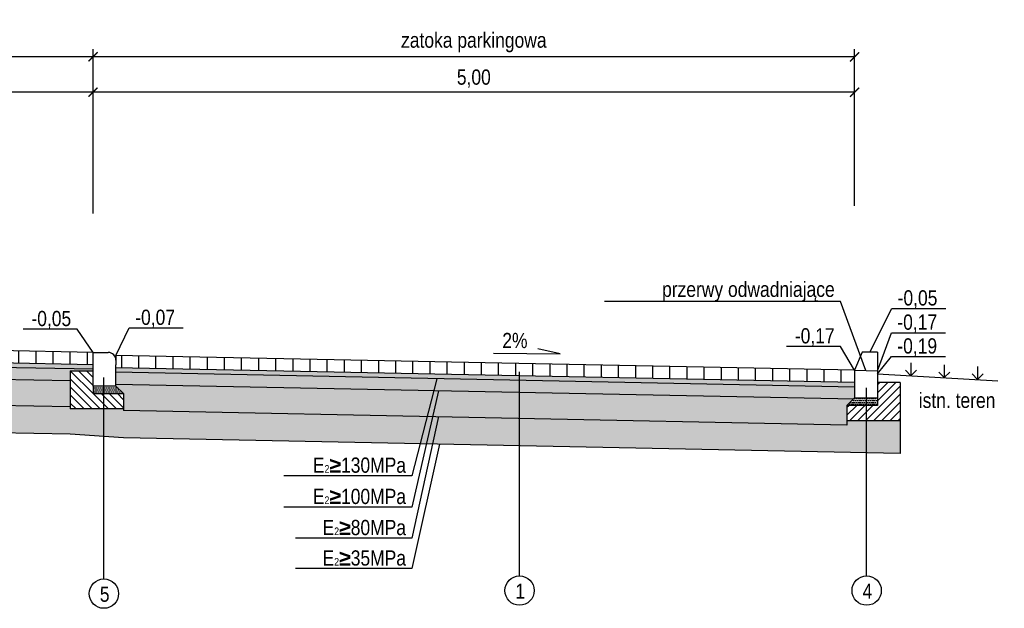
# Model space of a CAD drawing. Header units: millimetres. Extents: x 8 to 135, y 13 to 49.
# Tile 5 of 8: x 113.6 to 120.07, y 18.98 to 22.85. Entities that reach past the tile are written whole.
import ezdxf
from ezdxf import colors
from ezdxf.entities.mleader import LeaderData, LeaderLine
from ezdxf.math import Vec2, Vec3

# ---------------------------------------------------------------- set-up
doc = ezdxf.new("R2010")
doc.units = ezdxf.units.MM
doc.header["$MEASUREMENT"] = 0
for name, color, linetype in [('IA_armatura', 7, 'Continuous'), ('IA_armatura śr', 143, 'Continuous'), ('IA_opis', 7, 'Continuous'), ('IA_przerywana', 90, 'Continuous'), ('IA_tabelka', 7, 'Continuous'), ('IA_wymiary', 7, 'Continuous')]:
    doc.layers.add(name, color=color, linetype=linetype)
doc.styles.add('IA_50', font='ARIALN.TTF', dxfattribs={"height": 0.1})
doc.dimstyles.new('IA_50', dxfattribs={"dimtxt": 0.1, "dimasz": 0.06, "dimexe": 0.05, "dimexo": 0.05, "dimgap": 0.03, "dimtad": 1, "dimzin": 1, "dimtxsty": 'IA_50', "dimblk": 'ARCHTICK', "dimcen": 2.5, "dimazin": 0, "dimtfac": 1, "dimtmove": 0, "dimatfit": 3, "dimfxl": 24, "dimarcsym": 0})

# ---------------------------------------------------------------- blocks, each defined once
blk = doc.blocks.new('_None')
blk = doc.blocks.new('_ArchTick')
at = {"color": 0, "linetype": 'ByBlock', "const_width": 0.15}
blk.add_lwpolyline([(-0.5, -0.5), (0.5, 0.5)], dxfattribs=at)
blk = doc.blocks.new('*D394')
at = {"layer": 'Defpoints', "color": 0}
for p in [(109.0836, 22.6032), (109.0836, 21.9981), (114.0836, 21.9981)]:
    blk.add_point(p, dxfattribs=at)
at = {"layer": 'IA_wymiary', "color": 0, "lineweight": -2}
for p, q in [((109.0836, 22.0481), (109.0836, 22.6532)), ((114.0836, 22.0481), (114.0836, 22.6532)), ((114.0836, 22.6032), (109.0836, 22.6032))]:
    blk.add_line(p, q, dxfattribs=at)
at = {"layer": 'IA_wymiary', "color": 0, "lineweight": -2, "xscale": 0.06, "yscale": 0.06, "zscale": 0.06, "rotation": 180}
blk.add_blockref('_ArchTick', (109.0836, 22.6032), dxfattribs=at)
at = {"layer": 'IA_wymiary', "color": 0, "lineweight": -2, "xscale": 0.06, "yscale": 0.06, "zscale": 0.06}
blk.add_blockref('_ArchTick', (114.0836, 22.6032), dxfattribs=at)
at = {"layer": 'IA_wymiary', "color": 0, "insert": (111.5836, 22.6979), "char_height": 0.1, "attachment_point": 5, "style": 'IA_50'}
blk.add_mtext('{\\fArial Narrow|b0|i0|c0|p34;droga wewnętrzna}', dxfattribs=at)
blk = doc.blocks.new('*D395')
at = {"layer": 'Defpoints', "color": 0}
for p in [(109.0836, 22.3709), (114.0836, 21.5749), (109.0836, 21.5254)]:
    blk.add_point(p, dxfattribs=at)
at = {"layer": 'IA_wymiary', "color": 0, "lineweight": -2}
for p, q in [((109.0836, 21.5754), (109.0836, 22.4209)), ((114.0836, 22.3709), (109.0836, 22.3709)), ((114.0836, 21.6249), (114.0836, 22.4209))]:
    blk.add_line(p, q, dxfattribs=at)
at = {"layer": 'IA_wymiary', "color": 0, "lineweight": -2, "xscale": 0.06, "yscale": 0.06, "zscale": 0.06, "rotation": 180}
blk.add_blockref('_ArchTick', (109.0836, 22.3709), dxfattribs=at)
at = {"layer": 'IA_wymiary', "color": 0, "lineweight": -2, "xscale": 0.06, "yscale": 0.06, "zscale": 0.06}
blk.add_blockref('_ArchTick', (114.0836, 22.3709), dxfattribs=at)
at = {"layer": 'IA_wymiary', "color": 0, "insert": (111.5836, 22.461), "char_height": 0.1, "attachment_point": 5, "style": 'IA_50'}
blk.add_mtext('5,00', dxfattribs=at)
blk = doc.blocks.new('*D396')
at = {"layer": 'Defpoints', "color": 0}
for p in [(114.0836, 22.6032), (114.0836, 21.9981), (119.0836, 21.9981)]:
    blk.add_point(p, dxfattribs=at)
at = {"layer": 'IA_wymiary', "color": 0, "lineweight": -2}
for p, q in [((114.0836, 22.0481), (114.0836, 22.6532)), ((119.0836, 22.0481), (119.0836, 22.6532)), ((119.0836, 22.6032), (114.0836, 22.6032))]:
    blk.add_line(p, q, dxfattribs=at)
at = {"layer": 'IA_wymiary', "color": 0, "lineweight": -2, "xscale": 0.06, "yscale": 0.06, "zscale": 0.06, "rotation": 180}
blk.add_blockref('_ArchTick', (114.0836, 22.6032), dxfattribs=at)
at = {"layer": 'IA_wymiary', "color": 0, "lineweight": -2, "xscale": 0.06, "yscale": 0.06, "zscale": 0.06}
blk.add_blockref('_ArchTick', (119.0836, 22.6032), dxfattribs=at)
at = {"layer": 'IA_wymiary', "color": 0, "insert": (116.5836, 22.6979), "char_height": 0.1, "attachment_point": 5, "style": 'IA_50'}
blk.add_mtext('{\\fArial Narrow|b0|i0|c0|p34;zatoka parkingowa}', dxfattribs=at)
blk = doc.blocks.new('*D397')
at = {"layer": 'Defpoints', "color": 0}
for p in [(114.0836, 22.3709), (119.0836, 21.5749), (114.0836, 21.5254)]:
    blk.add_point(p, dxfattribs=at)
at = {"layer": 'IA_wymiary', "color": 0, "lineweight": -2}
for p, q in [((114.0836, 21.5754), (114.0836, 22.4209)), ((119.0836, 22.3709), (114.0836, 22.3709)), ((119.0836, 21.6249), (119.0836, 22.4209))]:
    blk.add_line(p, q, dxfattribs=at)
at = {"layer": 'IA_wymiary', "color": 0, "lineweight": -2, "xscale": 0.06, "yscale": 0.06, "zscale": 0.06, "rotation": 180}
blk.add_blockref('_ArchTick', (114.0836, 22.3709), dxfattribs=at)
at = {"layer": 'IA_wymiary', "color": 0, "lineweight": -2, "xscale": 0.06, "yscale": 0.06, "zscale": 0.06}
blk.add_blockref('_ArchTick', (119.0836, 22.3709), dxfattribs=at)
at = {"layer": 'IA_wymiary', "color": 0, "insert": (116.5836, 22.461), "char_height": 0.1, "attachment_point": 5, "style": 'IA_50'}
blk.add_mtext('5,00', dxfattribs=at)

msp = doc.modelspace()

# ---------------------------------------------------------------- hatches: boundary and pattern name
at = {"layer": 'IA_armatura'}
h = msp.add_hatch(dxfattribs=at)
h.set_pattern_fill('DOTS', color=256, scale=0.2, angle=180)
h.set_pattern_definition([(180, (130.809099, 59.370314), (-0.00625, -0.0125), [0, -0.0125])])
h.paths.add_polyline_path([(114.2336, 20.5322), (116.8837, 20.4792), (116.8837, 20.5092), (114.2336, 20.5622)])
h.paths.add_polyline_path([(111.5836, 20.6022), (114.0836, 20.5522), (114.0836, 20.5822), (111.5836, 20.6322)])
h.paths.add_polyline_path([(109.0836, 20.6522), (109.0836, 20.6822), (111.4261, 20.6354), (111.4261, 20.6054)])
h.paths.add_polyline_path([(116.8837, 20.4792), (119.0836, 20.4352), (119.0836, 20.4652), (116.8837, 20.5092)])
h.paths.add_polyline_path([(107.5836, 20.7992), (108.5974, 20.7789), (108.5974, 20.8089), (107.5836, 20.8292)])
h.paths.add_polyline_path([(108.5974, 20.7789), (108.9336, 20.7722), (108.9336, 20.8022), (108.5974, 20.8089)])
h.paths.add_polyline_path([(111.4261, 20.6054), (111.5836, 20.6022), (111.5836, 20.6322), (111.4261, 20.6354)])
h = msp.add_hatch(dxfattribs=at)
h.set_pattern_fill('ANSI31,_O', color=256, scale=0.3)
h.set_pattern_definition([(135, (315.626035, -61.825447), (0.026516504, 0.026516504), [])])
h.paths.add_polyline_path([(113.9336, 20.5422), (114.0836, 20.5422), (114.0836, 20.4422), (114.0836, 20.3922), (114.1374, 20.3922), (114.1374, 20.2922), (113.9336, 20.2922)])
h.paths.add_polyline_path([(114.1374, 20.3922), (114.2836, 20.3922), (114.2836, 20.2922), (114.1374, 20.2922)])
h = msp.add_hatch(dxfattribs=at)
h.set_pattern_fill('DOTS,_O', color=256, scale=0.2)
h.set_pattern_definition([(180, (111.875968, -35.732772), (-0.00625, 0.0125), [0, -0.0125])])
h.paths.add_polyline_path([(114.1374, 20.4422), (114.2336, 20.4422), (114.2836, 20.3922), (114.1374, 20.3922)])
h.paths.add_polyline_path([(114.0836, 20.4422), (114.1374, 20.4422), (114.1374, 20.3922), (114.0836, 20.3922)])
h = msp.add_hatch(dxfattribs=at)
h.set_pattern_fill('ANSI31', color=256, scale=0.3, style=0)
h.set_pattern_definition([(45, (88.677557, -44.152795), (-0.026516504, 0.026516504), [])])
h.paths.add_polyline_path([(119.3836, 20.4653), (119.2336, 20.4653), (119.2336, 20.3653), (119.2336, 20.3153), (119.1798, 20.3153), (119.1798, 20.2153), (119.3836, 20.2153)])
h.paths.add_polyline_path([(119.1798, 20.3153), (119.0336, 20.3153), (119.0336, 20.2153), (119.1798, 20.2153)])
h = msp.add_hatch(dxfattribs=at)
h.set_pattern_fill('DOTS,_O', color=256, scale=0.2)
h.set_pattern_definition([(0, (88.677557, -44.152795), (0.00625, 0.0125), [0, -0.0125])])
h.paths.add_polyline_path([(119.1798, 20.3653), (119.0836, 20.3653), (119.0336, 20.3153), (119.1798, 20.3153)])
h.paths.add_polyline_path([(119.2336, 20.3653), (119.1798, 20.3653), (119.1798, 20.3153), (119.2336, 20.3153)])
at = {"layer": 'IA_armatura śr'}
h = msp.add_hatch(dxfattribs=at)
h.set_pattern_fill('ANSI31', color=256, scale=0.9, angle=45, style=0)
h.set_pattern_definition([(90, (130.8091, 59.40031), (-0.1125, 7e-18), [])])
h.paths.add_polyline_path([(114.2336, 20.6122), (114.2336, 20.6422), (119.0836, 20.5452), (119.0836, 20.4652), (114.2336, 20.5622), (114.2336, 20.5822)])
h.paths.add_polyline_path([(109.0836, 20.7622), (109.0836, 20.6822), (111.5836, 20.6322), (111.5836, 20.7122)])
h.paths.add_polyline_path([(111.5836, 20.6322), (114.0836, 20.5822), (114.0836, 20.6622), (111.5836, 20.7122)])
h.paths.add_polyline_path([(107.5836, 20.9092), (107.5836, 20.8292), (108.9336, 20.8022), (108.9336, 20.8822)])
at = {"layer": 'IA_tabelka'}
h = msp.add_hatch(dxfattribs=at)
h.set_pattern_fill('GRAVEL', color=256, scale=0.2, style=0)
h.set_pattern_definition([(228.012788, (129.453099, 59.321314), (-1.6, -1.8), [0.0269072, -2.6638176]), (184.96974, (129.4350985, 59.301314), (2.4, 0.2), [0.0461736, -4.57118495]), (132.510447, (129.389099, 59.297314), (2, -2.2), [0.0325576, -3.2232065]), (267.27369, (129.311099, 59.247314), (0.2, 4), [0.0420476, -4.1627116]), (292.833654, (129.309099, 59.205314), (-1, 2.4), [0.041231, -4.0818746]), (357.27369, (129.325099, 59.167314), (-4, 0.2), [0.0420476, -4.1627116]), (37.69424, (129.3670985, 59.165314), (-2.6, -2), [0.0556058, -5.5049697]), (72.255328, (129.4110985, 59.199314), (1.4, 4.4), [0.0524976, -5.1972643]), (121.429566, (129.427099, 59.249314), (-1.6, 2.6), [0.04219, -4.1768146]), (175.23636, (129.405099, 59.285314), (2.2, -0.2), [0.0481664, -2.3601525]), (222.397438, (129.3570985, 59.2893136), (-2.4, -2.2), [0.0622896, -6.166675]), (138.814075, (129.509099, 59.245314), (-1.4, 1.2), [0.0212602, -2.104769]), (171.469234, (129.493099, 59.259314), (2.6, -0.4), [0.0404474, -4.0043023]), (225, (129.4531, 59.26531), (-2e-17, -0.2), [0.0282842, -0.2545585]), (203.19859, (129.439099, 59.289314), (1, 0.4), [0.0152316, -1.507923]), (291.80141, (129.4251, 59.283314), (-0.2, 0.6), [0.0215406, -1.0554924]), (30.96376, (129.4331, 59.263314), (0.6, 0.4), [0.0349858, -1.1312046]), (161.56505, (129.4631, 59.281314), (0.4, -0.2), [0.0252982, -0.6071573]), (16.38954, (129.309099, 59.283314), (2, 0.6), [0.03544, -3.508569]), (70.346176, (129.343099, 59.293314), (-0.8, -2.2), [0.0297322, -2.94348155]), (293.19859, (129.463099, 59.321314), (-0.4, 1), [0.030463, -1.4926916]), (343.61046, (129.475099, 59.293314), (-2, 0.6), [0.03544, -3.508569]), (339.443955, (129.309099, 59.159314), (-1, 0.4), [0.034176, -1.67462475]), (294.77514, (129.341099, 59.147314), (-1, 2.2), [0.0286356, -2.8349286]), (66.80141, (129.465099, 59.121314), (0.4, 1), [0.030463, -1.4926916]), (17.354025, (129.477099, 59.149314), (-2.6, -0.8), [0.0335262, -3.3190847]), (69.443955, (129.367099, 59.121314), (-0.4, -1), [0.017088, -1.69171275]), (101.30993, (129.4531, 59.121314), (-0.2, 0.8), [0.010198, -1.0096059]), (165.96376, (129.4511, 59.131314), (0.6, -0.2), [0.041231, -0.7833901]), (186.009006, (129.411099, 59.141314), (2, 0.2), [0.03821, -3.7827846]), (303.69007, (129.4331, 59.245314), (-0.2, 0.4), [0.0288444, -0.69226586]), (353.157227, (129.4490985, 59.221314), (3.4, -0.4), [0.0503588, -4.9855125]), (60.945396, (129.499099, 59.215314), (-0.8, -1.4), [0.0205912, -2.0385348]), (90, (129.5091, 59.23331), (-0.2, 0.2), [0.012, -0.188]), (120.256437, (129.407099, 59.147314), (0.8, -1.4), [0.0277848, -2.750704]), (48.012788, (129.393099, 59.171314), (1.6, 1.8), [0.0538144, -2.6369104]), (0, (129.4291, 59.21131), (0.2, 0.2), [0.052, -0.148]), (325.304846, (129.481099, 59.211314), (2, -1.4), [0.0316228, -3.1306549]), (254.054604, (129.507099, 59.193314), (-0.2, -0.8), [0.0291204, -1.4269016]), (207.645975, (129.4990985, 59.165314), (-3.8, -2), [0.047413, -4.6938948]), (175.426079, (129.4570985, 59.143314), (-2.6, 0.2), [0.0501598, -4.9658147])])
h.paths.add_polyline_path([(109.0939, 20.572), (111.4261, 20.5254), (111.4261, 20.3554), (109.1336, 20.4012), (109.1336, 20.5323)])
h.paths.add_polyline_path([(116.8837, 20.3992), (119.0738, 20.3554), (119.0336, 20.3153), (119.0336, 20.1862), (116.8837, 20.2292)])
h.paths.add_polyline_path([(114.2336, 20.4422), (114.2336, 20.4522), (116.3201, 20.4105), (116.2768, 20.2413), (114.2836, 20.2812), (114.2836, 20.3922)])
h.paths.add_polyline_path([(112.7087, 20.3297), (112.6707, 20.3305), (112.7095, 20.4997), (113.9336, 20.4752), (113.9336, 20.3052)])
h.paths.add_polyline_path([(111.5836, 20.3522), (111.5836, 20.5222), (112.6774, 20.5003), (112.6341, 20.3312)])
h.paths.add_polyline_path([(107.5836, 20.7792), (107.5836, 20.7992), (108.4055, 20.7828), (108.3713, 20.6335), (107.6436, 20.648), (107.6436, 20.7292)])
h.paths.add_polyline_path([(106.0836, 20.8308), (106.0836, 20.9069), (106.0845, 20.9108), (107.5036, 20.9108), (107.5036, 20.8308)])
h.paths.add_polyline_path([(116.3514, 20.2399), (116.3134, 20.2406), (116.3522, 20.4098), (116.8837, 20.3992), (116.8837, 20.2292)])
h.paths.add_polyline_path([(108.5974, 20.7789), (108.5974, 20.6289), (108.7836, 20.6252), (108.7836, 20.6823), (108.9336, 20.6823), (108.9336, 20.7722)])
h.paths.add_polyline_path([(108.4055, 20.7828), (108.3713, 20.6335), (108.5974, 20.6289), (108.5974, 20.7789)])
h.paths.add_polyline_path([(111.4261, 20.5254), (111.4261, 20.3554), (111.5836, 20.3522), (111.5836, 20.5222)])
h.paths.add_polyline_path([(116.3201, 20.4105), (116.2768, 20.2413), (116.3134, 20.2406), (116.3522, 20.4098)])
h.paths.add_polyline_path([(112.6774, 20.5003), (112.6341, 20.3312), (112.6707, 20.3305), (112.7095, 20.4997)])
h = msp.add_hatch(dxfattribs=at)
h.set_pattern_fill('GRAVEL', color=256, scale=0.14, style=0)
h.set_pattern_definition([(228.012788, (132.409899, 59.430511), (-1.12, -1.26), [0.01883504, -1.86467233]), (184.96974, (132.3972985, 59.4165106), (1.68, 0.14), [0.0323215, -3.19982947]), (132.510447, (132.3650985, 59.413711), (1.4, -1.54), [0.0227903, -2.25624456]), (267.273689, (132.3104985, 59.3787106), (0.14, 2.8), [0.0294333, -2.91389813]), (292.833654, (132.3090985, 59.3493106), (-0.7, 1.68), [0.0288617, -2.85731224]), (357.273689, (132.3202985, 59.3227106), (-2.8, 0.14), [0.0294333, -2.91389813]), (37.69424, (132.3496985, 59.3213106), (-1.82, -1.4), [0.03892406, -3.8534788]), (72.255328, (132.3804985, 59.3451106), (0.98, 3.08), [0.03674832, -3.638085]), (121.429566, (132.3916985, 59.3801106), (-1.12, 1.82), [0.029533, -2.92377024]), (175.236358, (132.376299, 59.40531), (1.54, -0.14), [0.0337165, -1.65210676]), (222.397438, (132.3426985, 59.4081106), (-1.68, -1.54), [0.04360272, -4.3166725]), (138.814075, (132.449099, 59.37731), (-0.98, 0.84), [0.01488214, -1.47333827]), (171.469234, (132.4378985, 59.3871106), (1.82, -0.28), [0.0283132, -2.8030116]), (225, (132.4099, 59.39131), (-2e-17, -0.14), [0.01979894, -0.17819096]), (203.19859, (132.400099, 59.40811), (0.7, 0.28), [0.0106621, -1.0555461]), (291.80141, (132.390299, 59.40391), (-0.14, 0.42), [0.0150784, -0.73884465]), (30.963757, (132.395899, 59.38991), (0.42, 0.28), [0.02449006, -0.7918432]), (161.56505, (132.4169, 59.40251), (0.28, -0.14), [0.01770874, -0.42501013]), (16.38954, (132.3090985, 59.4039106), (1.4, 0.42), [0.024808, -2.45599832]), (70.346176, (132.332899, 59.410911), (-0.56, -1.54), [0.02081254, -2.0604371]), (293.19859, (132.416899, 59.43051), (-0.28, 0.7), [0.0213241, -1.04488413]), (343.61046, (132.4252985, 59.4109106), (-1.4, 0.42), [0.024808, -2.45599832]), (339.443955, (132.309099, 59.31711), (-0.7, 0.28), [0.0239232, -1.17223732]), (294.77514, (132.331499, 59.308711), (-0.7, 1.54), [0.0200449, -1.98445003]), (66.80141, (132.418299, 59.29051), (0.28, 0.7), [0.0213241, -1.04488413]), (17.354025, (132.4266985, 59.3101106), (-1.82, -0.56), [0.02346834, -2.3233593]), (69.443955, (132.349699, 59.29051), (-0.28, -0.7), [0.0119616, -1.18419892]), (101.30993, (132.409899, 59.29051), (-0.14, 0.56), [0.0071386, -0.70672413]), (165.96376, (132.4085, 59.29751), (0.42, -0.14), [0.0288617, -0.5483731]), (186.009006, (132.3804985, 59.3045106), (1.4, 0.14), [0.026747, -2.64794924]), (303.69007, (132.3959, 59.37731), (-0.14, 0.28), [0.0201911, -0.4845861]), (353.157227, (132.4070985, 59.3605106), (2.38, -0.28), [0.03525116, -3.48985877]), (60.945396, (132.442099, 59.35631), (-0.56, -0.98), [0.01441384, -1.4269744]), (90, (132.4491, 59.36891), (-0.14, 0.14), [0.0084, -0.1316]), (120.256437, (132.377699, 59.308711), (0.56, -0.98), [0.01944936, -1.9254928]), (48.012788, (132.367899, 59.325511), (1.12, 1.26), [0.0376701, -1.8458373]), (0, (132.3931, 59.35351), (0.14, 0.14), [0.0364, -0.1036]), (325.304846, (132.4294985, 59.353511), (1.4, -0.98), [0.02213596, -2.1914584]), (254.054604, (132.447699, 59.34091), (-0.14, -0.56), [0.0203843, -0.9988311]), (207.645975, (132.4420985, 59.3213106), (-2.66, -1.4), [0.0331891, -3.2857264]), (175.426079, (132.4126985, 59.3059106), (-1.82, 0.14), [0.03511186, -3.47607028])])
h.paths.add_polyline_path([(109.0836, 20.5823), (109.0836, 20.6522), (111.4261, 20.6054), (111.4261, 20.5254), (109.0939, 20.572)])
h.paths.add_polyline_path([(116.8837, 20.3992), (119.0738, 20.3554), (119.0836, 20.3653), (119.0836, 20.4352), (116.8837, 20.4792)])
h.paths.add_polyline_path([(114.2336, 20.4522), (116.3201, 20.4105), (116.3404, 20.4901), (114.2336, 20.5322)])
h.paths.add_polyline_path([(112.6774, 20.5003), (113.9336, 20.4752), (113.9336, 20.5422), (114.0836, 20.5422), (114.0836, 20.5522), (112.6977, 20.5799)])
h.paths.add_polyline_path([(111.5836, 20.5222), (111.5836, 20.6022), (112.6977, 20.5799), (112.6774, 20.5003)])
h.paths.add_polyline_path([(116.3201, 20.4105), (116.8837, 20.3992), (116.8837, 20.4792), (116.3404, 20.4901)])
h.paths.add_polyline_path([(111.4261, 20.5254), (111.5836, 20.5222), (111.5836, 20.6022), (111.4261, 20.6054)])
at = {"layer": 'IA_wymiary'}
h = msp.add_hatch(dxfattribs=at)
h.set_pattern_fill('ANSI36', color=256, scale=0.4, angle=90, style=0)
h.set_pattern_definition([(135, (132.0091, 58.934314), (-0.09722718, 0.026516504), [0.125, -0.025, 0, -0.025])])
h.paths.add_polyline_path([(108.9891, 20.2241), (108.9891, 20.4323), (109.1336, 20.4323), (109.1336, 20.4012), (111.4261, 20.3554), (111.4261, 20.1754)])
h.paths.add_polyline_path([(116.8837, 20.0492), (116.8837, 20.2292), (119.0336, 20.1862), (119.0336, 20.2153), (119.163, 20.2153), (119.163, 20.0036)])
h.paths.add_polyline_path([(114.1549, 20.11), (114.1549, 20.2922), (114.2836, 20.2922), (114.2836, 20.2812), (116.2768, 20.2413), (116.231, 20.0623), (114.2836, 20.1012)])
h.paths.add_polyline_path([(112.7087, 20.1497), (112.6695, 20.1505), (112.7087, 20.3297), (113.9336, 20.3052), (113.9336, 20.2922), (114.1549, 20.2922), (114.1549, 20.11), (113.9336, 20.1252)])
h.paths.add_polyline_path([(111.5836, 20.1722), (111.5836, 20.3522), (112.6341, 20.3312), (112.5883, 20.1521)])
h.paths.add_polyline_path([(116.3575, 20.0597), (116.3122, 20.0606), (116.3514, 20.2399), (116.8837, 20.2292), (116.8837, 20.0492)])
h.paths.add_polyline_path([(119.163, 20.0036), (119.3836, 19.9992), (119.3836, 20.2153), (119.163, 20.2153)])
h.paths.add_polyline_path([(108.7836, 20.2282), (108.7836, 20.4323), (108.9891, 20.4323), (108.9891, 20.2241)])
h.paths.add_polyline_path([(111.4261, 20.1754), (111.5836, 20.1722), (111.5836, 20.3522), (111.4261, 20.3554)])
h.paths.add_polyline_path([(116.231, 20.0623), (116.2768, 20.2413), (116.3134, 20.2406), (116.2724, 20.0614)])
h.paths.add_polyline_path([(112.5883, 20.1521), (112.6297, 20.1513), (112.6707, 20.3305), (112.6341, 20.3312)])
h.paths.add_polyline_path([(116.3122, 20.0606), (116.2724, 20.0614), (116.3134, 20.2406), (116.3514, 20.2399)])
h.paths.add_polyline_path([(112.6695, 20.1505), (112.6297, 20.1513), (112.6707, 20.3305), (112.7087, 20.3297)])

# ---------------------------------------------------------------- linework, layer by layer
at = {"layer": 'IA_armatura'}
for p, q in [((119.4541, 20.5946), (119.4541, 20.5097)), ((119.6728, 20.5821), (119.6728, 20.4972)), ((119.8918, 20.5696), (119.8918, 20.4847)), ((114.1549, 19.1752), (114.1549, 20.4975)), ((116.8837, 19.1952), (116.8837, 20.5345)), ((119.2336, 20.5222), (120.0237, 20.4772)), ((119.4541, 20.5097), (119.4172, 20.5466)), ((119.4541, 20.5097), (119.4911, 20.5466)), ((119.6728, 20.4972), (119.6359, 20.5342)), ((119.6728, 20.4972), (119.7098, 20.5342)), ((119.8918, 20.4847), (119.8548, 20.5217)), ((119.8918, 20.4847), (119.9287, 20.5217)), ((119.163, 19.1952), (119.163, 20.4297))]:
    msp.add_line(p, q, dxfattribs=at)
for centre in [(114.1549, 19.0791), (116.8837, 19.0991), (119.163, 19.0991)]:
    msp.add_circle(centre, 0.0962, dxfattribs=at)
at = {"layer": 'IA_armatura śr'}
for p, q in [((114.0836, 20.6622), (109.0836, 20.7622)), ((114.0836, 20.5822), (109.0836, 20.6822)), ((114.0836, 20.5522), (109.0836, 20.6522)), ((114.0836, 20.4422), (114.0836, 20.6622)), ((114.0836, 20.6622), (114.1836, 20.6622)), ((114.2336, 20.6422), (114.2336, 20.6122)), ((119.0836, 20.5452), (114.2336, 20.6422)), ((119.1336, 20.6652), (119.0836, 20.5452)), ((119.2336, 20.6652), (119.1336, 20.6652)), ((119.2336, 20.6652), (119.2336, 20.3652)), ((113.9336, 20.4752), (109.0836, 20.5722)), ((114.2336, 20.6122), (114.2336, 20.5822)), ((114.2336, 20.4422), (114.2336, 20.5822)), ((119.0836, 20.4652), (114.2336, 20.5622)), ((113.9336, 20.5422), (114.0836, 20.5422)), ((113.9336, 20.5422), (113.9336, 20.2922)), ((119.0836, 20.4352), (114.2336, 20.5322)), ((119.0836, 20.5452), (119.0836, 20.3653)), ((114.0836, 20.4422), (114.0836, 20.3922)), ((114.2336, 20.4422), (114.0836, 20.4422)), ((119.0836, 20.3552), (114.2336, 20.4522)), ((114.2836, 20.3922), (114.2336, 20.4422)), ((119.3836, 20.4653), (119.2336, 20.4653)), ((119.3836, 20.4653), (119.3836, 19.9992)), ((113.9336, 20.3052), (109.1336, 20.4012)), ((114.0836, 20.3922), (114.2836, 20.3922)), ((114.2836, 20.3922), (114.2836, 20.2812)), ((119.0336, 20.3153), (119.0836, 20.3653)), ((119.0836, 20.3653), (119.2336, 20.3653)), ((119.2336, 20.3653), (119.2336, 20.3153)), ((119.2336, 20.3153), (119.0336, 20.3153)), ((119.0336, 20.3153), (119.0336, 20.1862)), ((114.2836, 20.2922), (113.9336, 20.2922)), ((119.0336, 20.1862), (114.2836, 20.2812)), ((113.9336, 20.1252), (108.7836, 20.2282)), ((119.0336, 20.2153), (119.3836, 20.2153)), ((114.2836, 20.1012), (113.9336, 20.1252)), ((119.3836, 19.9992), (114.2836, 20.1012))]:
    msp.add_line(p, q, dxfattribs=at)
msp.add_arc((114.1836, 20.6122), 0.05, 0, 90, dxfattribs=at)
at = {"layer": 'IA_opis'}
msp.add_lwpolyline([(116.7125, 20.6586), (117.1514, 20.6539), (117.005, 20.6868)], dxfattribs=at)
at = {"layer": 'IA_przerywana'}
msp.add_line((119.0836, 20.5452), (119.2336, 20.5422), dxfattribs=at)

# ---------------------------------------------------------------- texts
at = {"layer": 'IA_armatura', "char_height": 0.1, "width": 0.286851, "attachment_point": 2, "style": 'IA_50'}
for s, insert in [('1', (116.8887, 19.1455)), ('4', (119.168, 19.1455)), ('5', (114.1599, 19.1255))]:
    msp.add_mtext(s, dxfattribs=dict(at, insert=insert))
at = {"layer": 'IA_opis', "insert": (116.8533, 20.7909), "char_height": 0.1, "width": 0.286851, "attachment_point": 2, "style": 'IA_50'}
msp.add_mtext('2%', dxfattribs=at)
at = {"layer": 'IA_opis', "insert": (119.7566, 20.3982), "char_height": 0.1, "width": 1.399048, "attachment_point": 2, "rotation": 0.0051, "style": 'IA_50'}
msp.add_mtext('istn. teren', dxfattribs=at)

# ---------------------------------------------------------------- dimensions: what is measured, and where the dimension line sits
at = {"layer": 'IA_wymiary'}
for base, p1, p2, text, picture, middle in [((109.0836, 22.6032), (114.0836, 21.9981), (109.0836, 21.9981), '{\\fArial Narrow|b0|i0|c0|p34;droga wewnętrzna}', '*D394', (111.5836, 22.6979)), ((114.0836, 22.6032), (119.0836, 21.9981), (114.0836, 21.9981), '{\\fArial Narrow|b0|i0|c0|p34;zatoka parkingowa}', '*D396', (116.5836, 22.6979))]:
    dim = msp.add_linear_dim(base=base, p1=p1, p2=p2, angle=180, text=text, dimstyle='IA_50', override={"dimtxsty": 'IA_50'}, dxfattribs=at)
    dim.commit()
    dim.dimension.update_dxf_attribs({"geometry": picture, "text_midpoint": middle})
for base, p1, p2, picture, middle in [((109.0836, 22.3709), (114.0836, 21.5749), (109.0836, 21.5254), '*D395', (111.5836, 22.461)), ((114.0836, 22.3709), (119.0836, 21.5749), (114.0836, 21.5254), '*D397', (116.5836, 22.461))]:
    dim = msp.add_linear_dim(base=base, p1=p1, p2=p2, angle=180, dimstyle='IA_50', dxfattribs=at)
    dim.commit()
    dim.dimension.update_dxf_attribs({"geometry": picture, "text_midpoint": middle})

# ---------------------------------------------------------------- leaders
at = {"layer": 'IA_opis'}
ml = msp.add_multileader_mtext('Standard', dxfattribs=at)
ml.set_content('{\\fArial Narrow|b0|i0|c0|p34;przerwy odwadniające}', color=256, style='IA_50')
ml.set_leader_properties()
ml.set_arrow_properties(name='NONE')
ml.build(insert=Vec2(0, 0))
ml.multileader.update_dxf_attribs({"text_left_attachment_type": 6, "text_right_attachment_type": 6, "text_top_attachment_type": 0, "text_bottom_attachment_type": 0, "dogleg_length": 0.03, "arrow_head_size": 0.18})
ctx = ml.context
ctx.base_point, ctx.char_height, ctx.arrow_head_size, ctx.landing_gap_size, ctx.plane_origin = Vec3(117.823, 20.9979), 0.1, 0.18, 0.009, Vec3(118.6767, 20.6176)
ctx.left_attachment, ctx.right_attachment, ctx.text_align_type = 6, 6, 2
notes = []
notes.append((ctx, [(0, (1, 1, 0), (118.992, 20.9979), (-1, 0), 0.03, [(0, [(119.1586, 20.5437)], 256, [])])]))
ctx.mtext.insert, ctx.mtext.alignment, ctx.mtext.flow_direction = Vec3(118.953, 21.1273), 3, 5
ml = msp.add_multileader_mtext('Standard', dxfattribs=at)
ml.set_content('{\\fArial Narrow|b0|i0|c0|p34;-0,05}', color=256, style='IA_50')
ml.set_leader_properties()
ml.set_arrow_properties(name='NONE')
ml.build(insert=Vec2(0, 0))
ml.multileader.update_dxf_attribs({"text_left_attachment_type": 6, "text_right_attachment_type": 6, "text_top_attachment_type": 0, "text_bottom_attachment_type": 0, "dogleg_length": 0.03, "arrow_head_size": 0.18})
ctx = ml.context
ctx.base_point, ctx.char_height, ctx.arrow_head_size, ctx.landing_gap_size, ctx.plane_origin = Vec3(119.3574, 20.9507), 0.1, 0.18, 0.009, Vec3(118.7637, 20.438)
ctx.left_attachment, ctx.right_attachment = 6, 6
notes.append((ctx, [(0, (1, 1, 0), (119.3274, 20.9507), (1, 0), 0.03, [(0, [(119.1836, 20.6652)], 256, [])])]))
ctx.mtext.insert, ctx.mtext.flow_direction = Vec3(119.3664, 21.0707), 5
ml = msp.add_multileader_mtext('Standard', dxfattribs=at)
ml.set_content('{\\fArial Narrow|b0|i0|c0|p34;-0,05}', color=256, style='IA_50')
ml.set_leader_properties()
ml.set_arrow_properties(name='NONE')
ml.build(insert=Vec2(0, 0))
ml.multileader.update_dxf_attribs({"text_left_attachment_type": 6, "text_right_attachment_type": 6, "text_top_attachment_type": 0, "text_bottom_attachment_type": 0, "dogleg_length": 0.03, "arrow_head_size": 0.18})
ctx = ml.context
ctx.base_point, ctx.char_height, ctx.arrow_head_size, ctx.landing_gap_size, ctx.plane_origin = Vec3(113.6782, 20.8153), 0.1, 0.18, 0.009, Vec3(113.6637, 20.435)
ctx.left_attachment, ctx.right_attachment, ctx.text_align_type = 6, 6, 2
notes.append((ctx, [(0, (1, 1, 0), (113.9789, 20.8153), (-1, 0), 0.03, [(0, [(114.0836, 20.6622)], 256, [])])]))
ctx.mtext.insert, ctx.mtext.alignment, ctx.mtext.flow_direction = Vec3(113.9399, 20.9353), 3, 5
ml = msp.add_multileader_mtext('Standard', dxfattribs=at)
ml.set_content('{\\fArial Narrow|b0|i0|c0|p34;-0,07}', color=256, style='IA_50')
ml.set_leader_properties()
ml.set_arrow_properties(name='NONE')
ml.build(insert=Vec2(0, 0))
ml.multileader.update_dxf_attribs({"text_left_attachment_type": 6, "text_right_attachment_type": 6, "text_top_attachment_type": 0, "text_bottom_attachment_type": 0, "dogleg_length": 0.03, "arrow_head_size": 0.18})
ctx = ml.context
ctx.base_point, ctx.char_height, ctx.arrow_head_size, ctx.landing_gap_size, ctx.plane_origin = Vec3(114.3516, 20.8233), 0.1, 0.18, 0.009, Vec3(113.8137, 20.415)
ctx.left_attachment, ctx.right_attachment = 6, 6
notes.append((ctx, [(0, (1, 1, 0), (114.3216, 20.8233), (1, 0), 0.03, [(0, [(114.2336, 20.6422)], 256, [])])]))
ctx.mtext.insert, ctx.mtext.flow_direction = Vec3(114.3606, 20.9433), 5
ml = msp.add_multileader_mtext('Standard', dxfattribs=at)
ml.set_content('{\\fArial Narrow|b0|i0|c0|p34;-0,17}', color=256, style='IA_50')
ml.set_leader_properties()
ml.set_arrow_properties(name='NONE')
ml.build(insert=Vec2(0, 0))
ml.multileader.update_dxf_attribs({"text_left_attachment_type": 6, "text_right_attachment_type": 6, "text_top_attachment_type": 0, "text_bottom_attachment_type": 0, "dogleg_length": 0.03, "arrow_head_size": 0.18})
ctx = ml.context
ctx.base_point, ctx.char_height, ctx.arrow_head_size, ctx.landing_gap_size, ctx.plane_origin = Vec3(119.3554, 20.7917), 0.1, 0.18, 0.009, Vec3(118.8137, 20.315)
ctx.left_attachment, ctx.right_attachment = 6, 6
notes.append((ctx, [(0, (1, 1, 0), (119.3254, 20.7917), (1, 0), 0.03, [(0, [(119.2336, 20.5422)], 256, [])])]))
ctx.mtext.insert, ctx.mtext.flow_direction = Vec3(119.3644, 20.9117), 5
ml = msp.add_multileader_mtext('Standard', dxfattribs=at)
ml.set_content('{\\fArial Narrow|b0|i0|c0|p34;-0,17}', color=256, style='IA_50')
ml.set_leader_properties()
ml.set_arrow_properties(name='NONE')
ml.build(insert=Vec2(0, 0))
ml.multileader.update_dxf_attribs({"text_left_attachment_type": 6, "text_right_attachment_type": 6, "text_top_attachment_type": 0, "text_bottom_attachment_type": 0, "dogleg_length": 0.03, "arrow_head_size": 0.18})
ctx = ml.context
ctx.base_point, ctx.char_height, ctx.arrow_head_size, ctx.landing_gap_size, ctx.plane_origin = Vec3(118.6916, 20.7019), 0.1, 0.18, 0.009, Vec3(118.6637, 20.318)
ctx.left_attachment, ctx.right_attachment, ctx.text_align_type = 6, 6, 2
notes.append((ctx, [(0, (1, 1, 0), (118.9917, 20.7019), (-1, 0), 0.03, [(0, [(119.0836, 20.5452)], 256, [])])]))
ctx.mtext.insert, ctx.mtext.alignment, ctx.mtext.flow_direction = Vec3(118.9527, 20.8219), 3, 5
ml = msp.add_multileader_mtext('Standard', dxfattribs=at)
ml.set_content('{\\fArial Narrow|b0|i0|c0|p34;-0,19}', color=256, style='IA_50')
ml.set_leader_properties()
ml.set_arrow_properties(name='NONE')
ml.build(insert=Vec2(0, 0))
ml.multileader.update_dxf_attribs({"text_left_attachment_type": 6, "text_right_attachment_type": 6, "text_top_attachment_type": 0, "text_bottom_attachment_type": 0, "dogleg_length": 0.03, "arrow_head_size": 0.18})
ctx = ml.context
ctx.base_point, ctx.char_height, ctx.arrow_head_size, ctx.landing_gap_size, ctx.plane_origin = Vec3(119.3554, 20.6353), 0.1, 0.18, 0.009, Vec3(118.8137, 20.295)
ctx.left_attachment, ctx.right_attachment = 6, 6
notes.append((ctx, [(0, (1, 1, 0), (119.3254, 20.6353), (1, 0), 0.03, [(0, [(119.2336, 20.5222)], 256, [])])]))
ctx.mtext.insert, ctx.mtext.flow_direction = Vec3(119.3644, 20.7553), 5
ml = msp.add_multileader_mtext('Standard', dxfattribs=at)
ml.set_content('E{\\H0.5x;2\\fArial Rounded MT Bold|b0|i0|c238|p34;\\H2x;≥}130MPa', color=256, style='IA_50')
ml.set_leader_properties()
ml.set_arrow_properties(name='NONE')
ml.build(insert=Vec2(0, 0))
ml.multileader.update_dxf_attribs({"text_left_attachment_type": 6, "text_right_attachment_type": 6, "text_top_attachment_type": 0, "text_bottom_attachment_type": 0, "dogleg_length": 0.03, "arrow_head_size": 0.18})
ctx = ml.context
ctx.base_point, ctx.char_height, ctx.arrow_head_size, ctx.landing_gap_size, ctx.plane_origin = Vec3(115.5333, 19.8528), 0.1, 0.18, 0.009, Vec3(119.0369, 19.5905)
ctx.left_attachment, ctx.right_attachment, ctx.text_align_type = 6, 6, 2
notes.append((ctx, [(0, (1, 1, 0), (116.1774, 19.8528), (-1, 0), 0.03, [(0, [(116.3404, 20.4901)], 256, [])])]))
ctx.mtext.insert, ctx.mtext.alignment, ctx.mtext.flow_direction = Vec3(116.1384, 19.9728), 3, 5
ml = msp.add_multileader_mtext('Standard', dxfattribs=at)
ml.set_content('E{\\H0.5x;2\\fArial Rounded MT Bold|b0|i0|c238|p34;\\H2x;≥}100MPa', color=256, style='IA_50')
ml.set_leader_properties()
ml.set_arrow_properties(name='NONE')
ml.build(insert=Vec2(0, 0))
ml.multileader.update_dxf_attribs({"text_left_attachment_type": 6, "text_right_attachment_type": 6, "text_top_attachment_type": 0, "text_bottom_attachment_type": 0, "dogleg_length": 0.03, "arrow_head_size": 0.18})
ctx = ml.context
ctx.base_point, ctx.char_height, ctx.arrow_head_size, ctx.landing_gap_size, ctx.plane_origin = Vec3(115.5333, 19.6475), 0.1, 0.18, 0.009, Vec3(119.0369, 19.3852)
ctx.left_attachment, ctx.right_attachment, ctx.text_align_type = 6, 6, 2
notes.append((ctx, [(0, (1, 1, 0), (116.1774, 19.6475), (-1, 0), 0.03, [(0, [(116.3523, 20.4103)], 256, [])])]))
ctx.mtext.insert, ctx.mtext.alignment, ctx.mtext.flow_direction = Vec3(116.1384, 19.7675), 3, 5
ml = msp.add_multileader_mtext('Standard', dxfattribs=at)
ml.set_content('E{\\H0.5x;2\\fArial Rounded MT Bold|b0|i0|c238|p34;\\H2x;≥}80MPa', color=256, style='IA_50')
ml.set_leader_properties()
ml.set_arrow_properties(name='NONE')
ml.build(insert=Vec2(0, 0))
ml.multileader.update_dxf_attribs({"text_left_attachment_type": 6, "text_right_attachment_type": 6, "text_top_attachment_type": 0, "text_bottom_attachment_type": 0, "dogleg_length": 0.03, "arrow_head_size": 0.18})
ctx = ml.context
ctx.base_point, ctx.char_height, ctx.arrow_head_size, ctx.landing_gap_size, ctx.plane_origin = Vec3(115.597, 19.4433), 0.1, 0.18, 0.009, Vec3(119.0369, 19.1811)
ctx.left_attachment, ctx.right_attachment, ctx.text_align_type = 6, 6, 2
notes.append((ctx, [(0, (1, 1, 0), (116.1774, 19.4433), (-1, 0), 0.03, [(0, [(116.3518, 20.242)], 256, [])])]))
ctx.mtext.insert, ctx.mtext.alignment, ctx.mtext.flow_direction = Vec3(116.1384, 19.5633), 3, 5
ml = msp.add_multileader_mtext('Standard', dxfattribs=at)
ml.set_content('E{\\H0.5x;2\\fArial Rounded MT Bold|b0|i0|c238|p34;\\H2x;≥}35MPa', color=256, style='IA_50')
ml.set_leader_properties()
ml.set_arrow_properties(name='NONE')
ml.build(insert=Vec2(0, 0))
ml.multileader.update_dxf_attribs({"text_left_attachment_type": 6, "text_right_attachment_type": 6, "text_top_attachment_type": 0, "text_bottom_attachment_type": 0, "dogleg_length": 0.03, "arrow_head_size": 0.18})
ctx = ml.context
ctx.base_point, ctx.char_height, ctx.arrow_head_size, ctx.landing_gap_size, ctx.plane_origin = Vec3(115.597, 19.2433), 0.1, 0.18, 0.009, Vec3(119.0369, 18.9811)
ctx.left_attachment, ctx.right_attachment, ctx.text_align_type = 6, 6, 2
notes.append((ctx, [(0, (1, 1, 0), (116.1774, 19.2433), (-1, 0), 0.03, [(0, [(116.3575, 20.0597)], 256, [])])]))
ctx.mtext.insert, ctx.mtext.alignment, ctx.mtext.flow_direction = Vec3(116.1384, 19.3633), 3, 5
for ctx, leaders in notes:
    for number, flags, end, landing, length, lines in leaders:
        leader = LeaderData()
        leader.index, (leader.has_last_leader_line, leader.has_dogleg_vector, leader.attachment_direction) = number, flags
        leader.last_leader_point, leader.dogleg_vector, leader.dogleg_length = Vec3(end), Vec3(landing), length
        for number, points, colour, breaks in lines:
            line = LeaderLine()
            line.index, line.vertices, line.color, line.breaks = number, Vec3.list(points), colors.encode_raw_color(colour), breaks
            leader.lines.append(line)
        ctx.leaders.append(leader)

doc.saveas('drawing.dxf')
